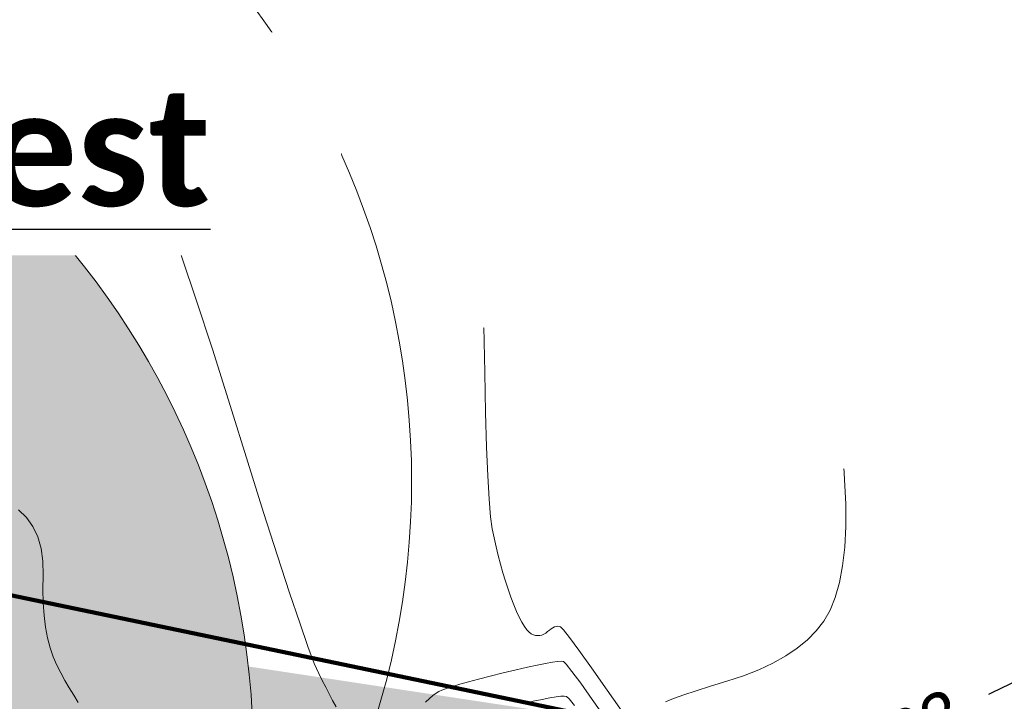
# Model space of a CAD drawing. Header units: metres. Extents: x 730549 to 731755, y 5527678 to 5528494.
# Tile 190 of 207: x 731678 to 731685, y 5527800 to 5527805. Entities that reach past the tile are written whole.
import ezdxf
from ezdxf.enums import TextEntityAlignment as Align

# ---------------------------------------------------------------- set-up
doc = ezdxf.new("R2010")
doc.units = ezdxf.units.M
doc.header["$LTSCALE"] = 0.1
doc.layers.add('3d Modell', color=7, linetype='Continuous', transparency=0.4)
doc.layers.add('LA_Planung BÄUME geplant', color=7, linetype='Continuous', transparency=0.8)
for name, color, linetype in [('LA_Planungsumgriff', 7, 'Continuous'), ('Netzbach mit Ausleitung', 7, 'Continuous'), ('Sparten Strom GEPLANT pdf', 7, 'Continuous'), ('Sparten_Kanal-aus dwg GRUPPE', 7, 'Continuous'), ('Text Spielgeräteausschreibung', 7, 'Continuous'), ('Wiese und Waldnaab als Hintergrund', 7, 'Continuous')]:
    doc.layers.add(name, color=color, linetype=linetype)
doc.styles.add('Arial', font='arial.ttf')
doc.styles.add('Artifakt Element Thin', font='Artifakt Element Thin Italic.ttf')
doc.styles.add('Calibri (bold)', font='calibrib.ttf')
doc.styles.add('TheSansSemiLight-Plain', font='txt')
picture_1 = doc.add_image_def('image1.png', size_in_pixel=(2382, 1684))

# ---------------------------------------------------------------- blocks, each defined once
blk = doc.blocks.new('PDF-Seite')
at = {"color": 255, "linetype": 'Continuous', "lineweight": 9, "transparency": 33554687}
blk.add_wipeout([(0, 103.9213), (293.9185, 103.9213), (293.9185, -103.9213), (0, -103.9213)], dxfattribs=at)
at = {"transparency": 33554687}
image = blk.add_image(picture_1, insert=(0, -103.9213), size_in_units=(293.9185, 207.8426), dxfattribs=at)
image.dxf.flags = 7
blk = doc.blocks.new('KA_STUTZO')
at = {"color": 7, "linetype": 'Continuous', "lineweight": 5, "transparency": 33554687}
blk.add_line((0, 0), (0, 0), dxfattribs=at)
blk.add_line((0, 0), (0, 0), dxfattribs=at)
blk = doc.blocks.new('khpfeil')
at = {"color": 7, "linetype": 'Continuous', "lineweight": 25, "transparency": 33554687}
for p, q in [((0, 0.0001), (-0.0001, -0.0001)), ((0, 0.0001), (0.0001, -0.0001)), ((0, -0.0001), (-0.0001, -0.0001)), ((0, -0.0001), (0.0001, -0.0001))]:
    blk.add_line(p, q, dxfattribs=at)
blk = doc.blocks.new('Gruppe')
at = {"color": 211, "linetype": 'Continuous', "lineweight": 5, "true_color": 0xff7fff, "transparency": 33554687}
for p, q in [((-855.6495, -461.3338, -32.1905), (-874.4863, -455.5912, -32.1905)), ((-859.7209, -457.275, -31.2306), (-860.5478, -459.8405, -31.2306))]:
    blk.add_line(p, q, dxfattribs=at)
at = {"color": 7, "linetype": 'Continuous', "lineweight": 9, "transparency": 33554687, "flags": 128}
blk.add_lwpolyline([(-859.7209, -457.275), (-859.8358, -450.8271), (-856.3385, -450.6896)], dxfattribs=at)
at = {"color": 212, "linetype": 'Continuous', "lineweight": 9, "true_color": 0xcc00cc, "transparency": 33554687}
blk.add_circle((-855.1696, -461.2924, -30.1596), 0.3125, dxfattribs=at)
at = {"color": 211, "true_color": 0xff7fff, "transparency": 33554687, "xscale": 1.5, "yscale": 1.5, "zscale": 1.5, "rotation": 162.1354773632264}
blk.add_blockref('khpfeil', (-860.1339, -458.5572, -493.1896), dxfattribs=at)
at = {"color": 30, "true_color": 0xff7f00, "transparency": 33554687, "xscale": 0.5, "yscale": 0.5, "zscale": 0.5, "rotation": 73.04565685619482}
blk.add_blockref('KA_STUTZO', (-860.5478, -459.8415, -493.1896), dxfattribs=at)
at = {"color": 216, "true_color": 0x7f007f, "transparency": 33554687, "insert": (-860.2635, -457.9855, -31.2406), "char_height": 0.375684, "width": 2.156, "attachment_point": 8, "rotation": 72.13539, "line_spacing_factor": 1.002187, "style": 'Arial'}
blk.add_mtext('DN150 2.70m', dxfattribs=at)
at = {"color": 7, "transparency": 33554687, "insert": (-880.0634, -461.3743, -30.6196), "char_height": 0.360657, "attachment_point": 1, "rotation": 2.25116, "line_spacing_factor": 0.25, "style": 'Arial'}
blk.add_mtext('A S=460.957 T=1.61m Ei 800/1200->M1309E S=460.961 T=1.61m Ei 800/1200->M1307', dxfattribs=at)
blk = doc.blocks.new('Gruppe-1')
at = {"color": 7, "transparency": 33554687}
blk.add_blockref('Gruppe', (0, 0), dxfattribs=at)
blk = doc.blocks.new('Gruppe-3')
at = {"color": 7, "linetype": 'Continuous', "lineweight": 13, "transparency": 33554585, "flags": 128}
for points in [[(-857.4415, -461.3972), (-857.3849, -461.3746), (-857.314, -461.3492), (-857.2289, -461.3208), (-857.1295, -461.2895), (-857.0159, -461.2552), (-856.8997, -461.2175), (-856.7926, -461.1756), (-856.6947, -461.1296), (-856.6059, -461.0794), (-856.5262, -461.0251), (-856.4557, -460.9666), (-856.3943, -460.904), (-856.3421, -460.8373), (-856.2982, -460.7617), (-856.2616, -460.6726), (-856.2324, -460.5699), (-856.2106, -460.4537), (-856.1962, -460.3239), (-856.1892, -460.1805), (-856.1896, -460.0236), (-856.1974, -459.8532), (-856.2063, -459.6844), (-856.21, -459.5324), (-856.2086, -459.3973), (-856.202, -459.2791), (-856.1903, -459.1776), (-856.1734, -459.093), (-856.1513, -459.0253), (-856.1241, -458.9744), (-856.0933, -458.934), (-856.0605, -458.8977), (-856.0258, -458.8656), (-855.9891, -458.8376), (-855.9504, -458.8138), (-855.9097, -458.7941), (-855.867, -458.7786), (-855.8224, -458.7672), (-855.7785, -458.758), (-855.738, -458.7488), (-855.701, -458.7398), (-855.6674, -458.7308), (-855.6372, -458.7219), (-855.6104, -458.713), (-855.5871, -458.7043), (-855.5671, -458.6957), (-855.5495, -458.6873), (-855.533, -458.6796), (-855.5176, -458.6724), (-855.5033, -458.6658), (-855.4902, -458.6597), (-855.4781, -458.6543), (-855.4672, -458.6494), (-855.4574, -458.645), (-855.4476, -458.6408), (-855.4366, -458.636), (-855.4245, -458.6307), (-855.4112, -458.625), (-855.3968, -458.6188), (-855.3812, -458.6121), (-855.3644, -458.6049), (-855.3464, -458.5972), (-855.327, -458.5896), (-855.3059, -458.5824), (-855.2829, -458.5758), (-855.2581, -458.5697), (-855.2316, -458.5642), (-855.2033, -458.5591), (-855.1732, -458.5546), (-855.1414, -458.5506), (-855.1099, -458.5455), (-855.0809, -458.538)], [(-857.7149, -461.5055), (-857.8465, -461.3164), (-857.9559, -461.1611), (-858.0431, -461.0395), (-858.1081, -460.9516), (-858.1508, -460.8974), (-858.1714, -460.8769), (-858.1811, -460.8743), (-858.1912, -460.8736), (-858.2017, -460.8749), (-858.2127, -460.8781), (-858.2241, -460.8832), (-858.2359, -460.8903), (-858.2482, -460.8993), (-858.2609, -460.9103), (-858.2739, -460.9209), (-858.2872, -460.9291), (-858.3009, -460.9347), (-858.3148, -460.9379), (-858.3291, -460.9385), (-858.3436, -460.9366), (-858.3584, -460.9323), (-858.3736, -460.9254), (-858.3892, -460.9143), (-858.4054, -460.8973), (-858.4222, -460.8744), (-858.4397, -460.8456), (-858.4577, -460.811), (-858.4764, -460.7704), (-858.4958, -460.724), (-858.5157, -460.6717), (-858.5354, -460.6159), (-858.5541, -460.559), (-858.5718, -460.5011), (-858.5885, -460.4421), (-858.6042, -460.3821), (-858.6188, -460.321), (-858.6325, -460.2588), (-858.6451, -460.1956), (-858.6566, -460.1123), (-858.6671, -459.9898), (-858.6764, -459.8282), (-858.6846, -459.6275), (-858.6917, -459.3877), (-858.6976, -459.1087), (-858.7025, -458.7906), (-858.7062, -458.4334), (-858.709, -458.0796), (-858.7111, -457.7719), (-858.7125, -457.5102), (-858.7132, -457.2945), (-858.7132, -457.1249), (-858.7125, -457.0013), (-858.7111, -456.9237), (-858.709, -456.8922), (-858.7062, -456.884), (-858.7028, -456.8766), (-858.6988, -456.8699), (-858.6941, -456.864), (-858.6888, -456.8588), (-858.6828, -456.8543), (-858.6762, -456.8505), (-858.669, -456.8475), (-858.6621, -456.8444), (-858.6565, -456.8407), (-858.6522, -456.8362), (-858.6493, -456.8311), (-858.6477, -456.8252), (-858.6474, -456.8187), (-858.6484, -456.8114), (-858.6507, -456.8034), (-858.6574, -456.7952), (-858.6717, -456.787), (-858.6936, -456.779), (-858.7229, -456.7712), (-858.7598, -456.7634), (-858.8043, -456.7558), (-858.8562, -456.7483), (-858.9157, -456.7409), (-858.9774, -456.7323), (-859.0358, -456.721), (-859.091, -456.7069), (-859.1429, -456.6902), (-859.1916, -456.6708), (-859.2371, -456.6486)], [(-857.8486, -461.5257), (-857.9498, -461.382), (-858.0307, -461.2694), (-858.0912, -461.188), (-858.1312, -461.1377), (-858.1509, -461.1186), (-858.1657, -461.1166), (-858.1912, -461.1181), (-858.2274, -461.1229), (-858.2743, -461.1311), (-858.332, -461.1427), (-858.4003, -461.1576), (-858.4793, -461.1759), (-858.569, -461.1975), (-858.6592, -461.22), (-858.7396, -461.2406), (-858.8103, -461.2594), (-858.8711, -461.2763), (-858.9223, -461.2915), (-858.9636, -461.3048), (-858.9952, -461.3163), (-859.017, -461.326), (-859.0355, -461.3373), (-859.0569, -461.3535), (-859.0813, -461.3747), (-859.1088, -461.4009)], [(-859.7301, -461.4336), (-859.7541, -461.389), (-859.7781, -461.3435), (-859.8021, -461.2972), (-859.8263, -461.2501), (-859.8505, -461.2023), (-859.8813, -461.1309), (-859.9253, -461.0134), (-859.9825, -460.8497), (-860.0529, -460.6399), (-860.1365, -460.3839), (-860.2333, -460.0817), (-860.3432, -459.7334), (-860.4664, -459.3389), (-860.5899, -458.9467), (-860.7011, -458.6052), (-860.7998, -458.3143), (-860.8862, -458.0742), (-860.9602, -457.8847), (-861.0218, -457.7459), (-861.0709, -457.6578), (-861.1077, -457.6203), (-861.1373, -457.6112), (-861.1649, -457.608), (-861.1905, -457.6106), (-861.2141, -457.6192), (-861.2357, -457.6337), (-861.2553, -457.654), (-861.2729, -457.6803), (-861.2885, -457.7125), (-861.3039, -457.7447), (-861.3209, -457.7709), (-861.3396, -457.7911), (-861.36, -457.8054), (-861.382, -457.8137), (-861.4056, -457.816), (-861.4309, -457.8124), (-861.4578, -457.8028), (-861.4834, -457.7895), (-861.5047, -457.7749), (-861.5217, -457.759), (-861.5345, -457.7418), (-861.543, -457.7232), (-861.5471, -457.7033), (-861.5471, -457.682), (-861.5427, -457.6594), (-861.537, -457.6357), (-861.533, -457.6113), (-861.5307, -457.586), (-861.5301, -457.5599), (-861.5311, -457.5331), (-861.5338, -457.5054), (-861.5383, -457.477), (-861.5444, -457.4477), (-861.5521, -457.4181), (-861.5615, -457.3885), (-861.5724, -457.3589), (-861.585, -457.3294), (-861.5991, -457.2999), (-861.6149, -457.2704), (-861.6323, -457.2409), (-861.6513, -457.2115), (-861.6687, -457.1815), (-861.6815, -457.1501), (-861.6896, -457.1173), (-861.693, -457.0831), (-861.6917, -457.0476), (-861.6858, -457.0107), (-861.6752, -456.9725), (-861.6599, -456.9329), (-861.6397, -456.8954), (-861.6141, -456.8637), (-861.5833, -456.8377), (-861.5472, -456.8174), (-861.5059, -456.8028), (-861.4593, -456.7939), (-861.4074, -456.7906), (-861.3502, -456.7931), (-861.2944, -456.7952), (-861.2468, -456.7908), (-861.2074, -456.7798), (-861.176, -456.7623), (-861.1528, -456.7382), (-861.1378, -456.7076), (-861.1309, -456.6705), (-861.1321, -456.6268)], [(-858.0742, -461.4245), (-858.1116, -461.378), (-858.1304, -461.3602), (-858.1446, -461.3581), (-858.1685, -461.3592), (-858.2019, -461.3633), (-858.245, -461.3706), (-858.2977, -461.381), (-858.3599, -461.3945), (-858.4318, -461.411)], [(-861.5212, -461.4023), (-861.5532, -461.3523), (-861.584, -461.3014), (-861.6138, -461.2496), (-861.6425, -461.1969), (-861.6701, -461.1433), (-861.6954, -461.0863), (-861.7168, -461.0232), (-861.7343, -460.9542), (-861.7481, -460.8791), (-861.7581, -460.7981), (-861.7642, -460.711), (-861.7665, -460.618), (-861.765, -460.5189), (-861.7669, -460.4212), (-861.7795, -460.3322), (-861.8026, -460.252), (-861.8364, -460.1804), (-861.8808, -460.1176), (-861.9359, -460.0636)]]:
    blk.add_lwpolyline(points, dxfattribs=at)
at = {"color": 7, "linetype": 'Continuous', "lineweight": 25, "transparency": 33554585, "flags": 128}
blk.add_lwpolyline([(-855.1952, -461.3459), (-855.1714, -461.3344), (-854.9208, -461.2132)], dxfattribs=at)
at = {"color": 7, "transparency": 33554585, "insert": (-856.1975, -461.6416), "char_height": 0.34534, "attachment_point": 1, "rotation": 25.99527, "line_spacing_factor": 1.206165, "style": 'Artifakt Element Thin'}
blk.add_mtext('463', dxfattribs=at)
blk = doc.blocks.new('Site Model Opacity Container')
at = {"color": 255, "linetype": 'Continuous', "lineweight": 5, "transparency": 33554585}
blk.add_wipeout([(-902.0886, -384.516), (-896.5606, -388.799), (-893.5636, -391.703), (-885.1136, -401.015), (-850.0795, -459.0117), (-849.9675, -459.3957), (-850.8386, -465.338), (-853.9826, -465.958), (-902.1748, -472.8373), (-946.1748, -476.8373), (-962.1748, -476.8373), (-998.1748, -420.8373), (-998.3616, -413.454), (-991.2746, -397.622), (-990.0686, -396.546)], dxfattribs=at)
at = {"color": 7, "transparency": 33554687}
blk.add_blockref('Gruppe-3', (0, 0), dxfattribs=at)
blk = doc.blocks.new('Geländemodell (2D)')
at = {"color": 31, "true_color": 0xe0cb9d, "transparency": 33554687}
blk.add_blockref('Site Model Opacity Container', (0, 0), dxfattribs=at)
at = {"color": 0, "flags": 1}
for tag in ['IFC_UUID', 'instanceID']:
    blk.add_attdef(tag, (-998.5218, -476.8373), '', height=0.00018, dxfattribs=at)
blk = doc.blocks.new('P_Baum')
at = {"linetype": 'Continuous', "lineweight": 0, "transparency": 33554687}
h = blk.add_hatch(color=53, dxfattribs=at)
edge = h.paths.add_edge_path()
edge.add_arc((0, 0), 5, 0, 360)
at = {"color": 7, "linetype": 'Continuous', "lineweight": 5, "transparency": 33554483}
blk.add_circle((1, 1.7321), 5, dxfattribs=at)
at = {"color": 7, "linetype": 'Continuous', "lineweight": 20, "transparency": 33554687}
blk.add_circle((0, 0), 5, dxfattribs=at)
at = {"color": 58, "true_color": 0x4b5f00, "transparency": 33554687, "style": 'TheSansSemiLight-Plain'}
for tag, p in [('Botanischer_Name', (0.1957, 1.0854)), ('Nummer', (0.1957, -0.5565)), ('Stammumfang', (0.1957, -1.6489))]:
    blk.add_attdef(tag, text='', height=0.5044, dxfattribs=at).set_placement(p, align=Align.TOP_LEFT)
blk = doc.blocks.new('Baum Pflanzung')
at = {"color": 7, "transparency": 33554687, "xscale": 0.2, "yscale": 0.2, "zscale": 0.2}
blk.add_blockref('P_Baum', (0, -0.0085), dxfattribs=at)

msp = doc.modelspace()

# ---------------------------------------------------------------- block references
at = {"layer": 'Sparten Strom GEPLANT pdf', "color": 16, "true_color": 0x800000, "transparency": 33554687}
msp.add_blockref('PDF-Seite', (731393.3973, 5527843.1975), dxfattribs=at)

# ---------------------------------------------------------------- next in the draw order: block references
at = {"layer": 'Sparten_Kanal-aus dwg GRUPPE', "color": 7, "transparency": 33554687}
msp.add_blockref('Gruppe-1', (732539.7836, 5528261.585), dxfattribs=at)

# ---------------------------------------------------------------- next in the draw order: block references
at = {"layer": '3d Modell', "color": 31, "true_color": 0xe0cb9d, "transparency": 33554687}
msp.add_blockref('Geländemodell (2D)', (732539.7836, 5528261.585), dxfattribs=at)

# ---------------------------------------------------------------- next in the draw order: wipeouts: each hides what was drawn before it
at = {"color": 255, "linetype": 'Continuous', "lineweight": 5, "transparency": 33554585}
msp.add_wipeout([(731656.25, 5527870.55), (731643.6, 5527865.6), (731642.2711, 5527860.5778), (731638.4, 5527857.6), (731654.4, 5527839.4), (731661.2, 5527819.4), (731668.8, 5527807.6), (731683.6, 5527801.8), (731689.8, 5527798.6), (731690, 5527794.8), (731680.8, 5527793.4), (731666.6, 5527795), (731653.4, 5527794), (731639.4, 5527790.6), (731635, 5527785.4), (731646, 5527779.8), (731687.6, 5527788.6), (731700.4, 5527795.6)], dxfattribs=at).dxf.layer = '3d Modell'

# ---------------------------------------------------------------- next in the draw order: hatches: boundary and pattern name
at = {"layer": 'Netzbach mit Ausleitung', "linetype": 'Continuous', "lineweight": 0, "true_color": 0xcc9966, "transparency": 33554508}
for points in [[(731647.2567, 5527821.9599), (731647.5282, 5527821.4976), (731647.7684, 5527821.0779), (731647.9774, 5527820.7006), (731648.1551, 5527820.3659), (731648.3015, 5527820.0736), (731648.4167, 5527819.8238), (731648.5006, 5527819.6166), (731648.5533, 5527819.4518), (731648.7099, 5527819.1807), (731648.8835, 5527818.9032), (731649.0741, 5527818.6193), (731649.2816, 5527818.3289), (731649.5061, 5527818.0322), (731649.7476, 5527817.729), (731650.0061, 5527817.4193), (731650.2815, 5527817.1033), (731651.2147, 5527816.2174), (731652.1822, 5527815.3243), (731653.1841, 5527814.4239), (731654.2202, 5527813.5162), (731655.2907, 5527812.6011), (731656.3956, 5527811.6788), (731657.5347, 5527810.7492), (731658.7082, 5527809.8122), (731659.8839, 5527808.9043), (731661.0295, 5527808.0617), (731662.145, 5527807.2845), (731663.2305, 5527806.5725), (731664.286, 5527805.9259), (731665.3114, 5527805.3446), (731666.3068, 5527804.8287), (731667.2721, 5527804.378), (731668.2537, 5527803.9635), (731669.2978, 5527803.5559), (731670.4044, 5527803.1551), (731671.5736, 5527802.7613), (731672.8053, 5527802.3744), (731674.0995, 5527801.9944), (731675.4563, 5527801.6213), (731676.8756, 5527801.2551), (731678.1865, 5527800.8882), (731679.2182, 5527800.5132), (731679.9706, 5527800.1301), (731680.4436, 5527799.7388), (731680.6374, 5527799.3393), (731680.5519, 5527798.9316), (731680.1872, 5527798.5158), (731679.5431, 5527798.0918), (731678.7494, 5527797.6841), (731677.9358, 5527797.3169), (731677.1023, 5527796.9903), (731676.2489, 5527796.7043), (731675.3755, 5527796.4588), (731674.4822, 5527796.2539), (731673.569, 5527796.0897), (731672.6359, 5527795.9659), (731671.7156, 5527795.869), (731670.8409, 5527795.785), (731670.0118, 5527795.7139), (731669.2283, 5527795.6557), (731668.4903, 5527795.6104), (731667.798, 5527795.5781), (731667.1513, 5527795.5587), (731666.5501, 5527795.5523), (731665.962, 5527795.6285), (731665.3544, 5527795.8573), (731664.7272, 5527796.2387), (731664.0805, 5527796.7725), (731663.4142, 5527797.4589), (731662.7285, 5527798.2979), (731662.0232, 5527799.2893), (731661.2984, 5527800.4333), (731660.5823, 5527801.6031), (731659.9033, 5527802.672), (731659.2613, 5527803.6399), (731658.6564, 5527804.5069), (731658.0885, 5527805.273), (731657.5577, 5527805.9381), (731657.0639, 5527806.5023), (731656.6071, 5527806.9656), (731656.1214, 5527807.369), (731655.5407, 5527807.7539), (731654.865, 5527808.1201), (731654.0944, 5527808.4676), (731653.2287, 5527808.7966), (731652.2681, 5527809.1069), (731651.2124, 5527809.3985), (731650.0618, 5527809.6715), (731648.9251, 5527809.9785), (731647.9111, 5527810.372), (731647.0198, 5527810.852), (731646.2512, 5527811.4185), (731645.6053, 5527812.0716), (731645.0822, 5527812.8112), (731644.6817, 5527813.6374), (731644.404, 5527814.55), (731644.2806, 5527815.081), (731644.1589, 5527815.5759), (731644.0389, 5527816.0346), (731643.9206, 5527816.4573), (731643.804, 5527816.8439), (731643.6891, 5527817.1944), (731643.5759, 5527817.5088), (731643.4644, 5527817.7872), (731642.9457, 5527817.8605), (731642.3457, 5527817.9462), (731641.6647, 5527818.0444), (731640.9024, 5527818.1551), (731640.059, 5527818.2783), (731639.1343, 5527818.4139), (731638.1286, 5527818.5619), (731637.0416, 5527818.7225), (731635.6897, 5527818.6359), (731634.3966, 5527818.6288), (731633.1624, 5527818.7011), (731631.9871, 5527818.8528), (731630.8706, 5527819.0839), (731629.813, 5527819.3945), (731628.8142, 5527819.7846), (731627.8742, 5527820.2541), (731627.0208, 5527820.7802), (731626.2818, 5527821.3402), (731625.6571, 5527821.934), (731625.1468, 5527822.5617), (731624.7508, 5527823.2233), (731624.4691, 5527823.9187), (731624.3018, 5527824.648), (731624.2488, 5527825.4111), (731624.2766, 5527826.1706), (731624.3517, 5527826.8887), (731624.4741, 5527827.5656), (731624.6439, 5527828.2012), (731624.8609, 5527828.7956), (731625.1253, 5527829.3486), (731625.437, 5527829.8604), (731625.796, 5527830.3309), (731626.1994, 5527830.7667), (731626.6443, 5527831.1741), (731627.1308, 5527831.5532), (731627.6589, 5527831.904), (731628.2285, 5527832.2266), (731628.8396, 5527832.5208), (731629.4923, 5527832.7867), (731630.1865, 5527833.0243), (731630.8692, 5527833.2715), (731631.4872, 5527833.5663), (731632.0405, 5527833.9087), (731632.5292, 5527834.2986), (731632.9532, 5527834.7361), (731633.3125, 5527835.2211), (731633.6072, 5527835.7537), (731633.8371, 5527836.3338), (731634.0605, 5527836.9091), (731634.3354, 5527837.4273), (731634.6617, 5527837.8883), (731635.0394, 5527838.2921), (731635.4687, 5527838.6387), (731635.9494, 5527838.9282), (731636.4815, 5527839.1604), (731637.0652, 5527839.3356), (731637.6778, 5527839.472), (731638.297, 5527839.5881), (731638.9228, 5527839.684), (731639.5551, 5527839.7597), (731640.194, 5527839.8151), (731640.8395, 5527839.8503), (731641.4915, 5527839.8652), (731642.1501, 5527839.8599), (731642.7753, 5527839.7304), (731643.3274, 5527839.3728), (731643.8062, 5527838.7872), (731644.2118, 5527837.9734), (731644.5441, 5527836.9315), (731644.8032, 5527835.6616), (731644.9891, 5527834.1635), (731645.1018, 5527832.4374), (731645.202, 5527830.6636), (731645.3505, 5527829.0223), (731645.5474, 5527827.5137), (731645.7926, 5527826.1377), (731646.0861, 5527824.8943), (731646.428, 5527823.7835), (731646.8182, 5527822.8054)], [(731646.8268, 5527821.7046), (731647.0895, 5527821.2578), (731647.3215, 5527820.8537), (731647.5228, 5527820.4924), (731647.6934, 5527820.1738), (731647.8333, 5527819.898), (731647.9426, 5527819.6649), (731648.0212, 5527819.4745), (731648.0691, 5527819.3269), (731648.085, 5527819.2654), (731648.1157, 5527819.2098), (731648.2792, 5527818.9267), (731648.46, 5527818.6373), (731648.6581, 5527818.3418), (731648.8735, 5527818.04), (731649.1062, 5527817.7321), (731649.3561, 5527817.4179), (731649.6234, 5527817.0976), (731649.9079, 5527816.771), (731649.9208, 5527816.7565), (731649.9347, 5527816.7431), (731650.8723, 5527815.8531), (731651.8443, 5527814.9558), (731652.8507, 5527814.0512), (731653.8914, 5527813.1395), (731654.9666, 5527812.2204), (731656.0761, 5527811.2942), (731657.22, 5527810.3607), (731658.3983, 5527809.4199), (731659.5866, 5527808.5023), (731660.7451, 5527807.6505), (731661.8739, 5527806.8644), (731662.9728, 5527806.144), (731664.042, 5527805.4895), (731665.0814, 5527804.9007), (731666.091, 5527804.3776), (731667.0708, 5527803.9203), (731668.0621, 5527803.5016), (731669.116, 5527803.09), (731670.2326, 5527802.6856), (731671.4117, 5527802.2882), (731672.6534, 5527801.898), (731673.9578, 5527801.5149), (731675.3247, 5527801.1389), (731676.7543, 5527800.77), (731677.0987, 5527800.6815), (731677.4258, 5527800.5927), (731677.7354, 5527800.5036), (731678.0276, 5527800.4142), (731678.3025, 5527800.3244), (731678.5599, 5527800.2343), (731678.8, 5527800.1438), (731679.0226, 5527800.0531), (731679.21, 5527799.9704), (731679.3809, 5527799.8886), (731679.5354, 5527799.8077), (731679.6734, 5527799.7277), (731679.7951, 5527799.6486), (731679.9003, 5527799.5703), (731679.9891, 5527799.4929), (731680.0614, 5527799.4164), (731680.0869, 5527799.3834), (731680.1069, 5527799.351), (731680.1215, 5527799.3193), (731680.1307, 5527799.2884), (731680.1345, 5527799.2581), (731680.1328, 5527799.2286), (731680.1257, 5527799.1997), (731680.1132, 5527799.1715), (731680.0667, 5527799.0996), (731680.0046, 5527799.0253), (731679.9268, 5527798.9487), (731679.8334, 5527798.8698), (731679.7243, 5527798.7885), (731679.5997, 5527798.7049), (731679.4594, 5527798.6189), (731679.3034, 5527798.5307), (731678.5316, 5527798.1342), (731677.7403, 5527797.7771), (731676.9294, 5527797.4595), (731676.0989, 5527797.1813), (731675.2489, 5527796.9426), (731674.3793, 5527796.7433), (731673.4901, 5527796.5834), (731672.5814, 5527796.463), (731671.6679, 5527796.3667), (731670.8, 5527796.2833), (731669.9777, 5527796.2127), (731669.201, 5527796.1549), (731668.4699, 5527796.11), (731667.7844, 5527796.0779), (731667.1444, 5527796.0587), (731666.5501, 5527796.0523), (731666.0305, 5527796.1248), (731665.4871, 5527796.3422), (731664.9199, 5527796.7046), (731664.3289, 5527797.212), (731663.7141, 5527797.8644), (731663.0754, 5527798.6617), (731662.413, 5527799.604), (731661.7267, 5527800.6912), (731661.0016, 5527801.8755), (731660.313, 5527802.9586), (731659.661, 5527803.9403), (731659.0456, 5527804.8208), (731658.4668, 5527805.5999), (731657.9246, 5527806.2777), (731657.419, 5527806.8543), (731656.95, 5527807.3295), (731656.4386, 5527807.7556), (731655.8311, 5527808.1611), (731655.1276, 5527808.5459), (731654.3281, 5527808.91), (731653.4325, 5527809.2535), (731652.4408, 5527809.5763), (731651.3531, 5527809.8784), (731650.1693, 5527810.1598), (731649.616, 5527810.2948), (731649.0925, 5527810.4498), (731648.5988, 5527810.6246), (731648.135, 5527810.8193), (731647.7009, 5527811.0339), (731647.2967, 5527811.2685), (731646.9223, 5527811.5229), (731646.5777, 5527811.7972), (731646.2692, 5527812.0852), (731645.9887, 5527812.3932), (731645.7361, 5527812.7211), (731645.5114, 5527813.069), (731645.3146, 5527813.4369), (731645.1457, 5527813.8248), (731645.0047, 5527814.2326), (731644.8917, 5527814.6604), (731644.7657, 5527815.2023), (731644.6411, 5527815.708), (731644.5181, 5527816.1776), (731644.3964, 5527816.6109), (731644.2763, 5527817.0082), (731644.1576, 5527817.3692), (731644.0403, 5527817.6941), (731643.9245, 5527817.9828), (731643.8139, 5527818.243), (731643.5766, 5527818.3969), (731643.0022, 5527818.7202), (731642.3377, 5527819.0035), (731641.5832, 5527819.2465), (731640.7387, 5527819.4495), (731639.8041, 5527819.6123), (731638.7794, 5527819.735), (731637.6647, 5527819.8176), (731636.46, 5527819.86), (731635.2527, 5527819.915), (731634.1304, 5527820.0351), (731633.093, 5527820.2204), (731632.1406, 5527820.4709), (731631.2732, 5527820.7866), (731630.4907, 5527821.1675), (731629.7931, 5527821.6135), (731629.1805, 5527822.1248), (731628.6519, 5527822.66), (731628.2062, 5527823.178), (731627.8436, 5527823.6788), (731627.5639, 5527824.1624), (731627.3672, 5527824.6289), (731627.2535, 5527825.0781), (731627.2227, 5527825.5102), (731627.275, 5527825.925), (731627.3715, 5527826.3309), (731627.4734, 5527826.7359), (731627.5809, 5527827.1402), (731627.6937, 5527827.5438), (731627.8121, 5527827.9465), (731627.9359, 5527828.3484), (731628.0652, 5527828.7496), (731628.2, 5527829.15), (731628.6257, 5527829.6927), (731629.1029, 5527830.1959), (731629.6315, 5527830.6595), (731630.2116, 5527831.0835), (731630.8432, 5527831.468), (731631.5262, 5527831.8129), (731632.2606, 5527832.1183), (731633.0465, 5527832.3841), (731633.1527, 5527832.6914), (731633.2738, 5527833.0464), (731633.4097, 5527833.4491), (731633.5605, 5527833.8995), (731633.7262, 5527834.3976), (731633.9067, 5527834.9435), (731634.1021, 5527835.537), (731634.3123, 5527836.1783), (731634.5111, 5527836.6904), (731634.7556, 5527837.1516), (731635.0458, 5527837.5619), (731635.3817, 5527837.9212), (731635.7632, 5527838.2296), (731636.1905, 5527838.4872), (731636.6634, 5527838.6937), (731637.1821, 5527838.8494), (731637.7788, 5527838.9823), (731638.3821, 5527839.0954), (731638.9919, 5527839.1888), (731639.6082, 5527839.2625), (731640.231, 5527839.3165), (731640.8603, 5527839.3507), (731641.4961, 5527839.3652), (731642.1384, 5527839.36), (731642.3808, 5527839.3304), (731642.6114, 5527839.2531), (731642.8301, 5527839.1282), (731643.0371, 5527838.9556), (731643.2323, 5527838.7353), (731643.4157, 5527838.4674), (731643.5873, 5527838.1519), (731643.7471, 5527837.7886), (731643.915, 5527837.3161), (731644.0655, 5527836.7867), (731644.1985, 5527836.2005), (731644.3141, 5527835.5574), (731644.4123, 5527834.8575), (731644.493, 5527834.1008), (731644.5563, 5527833.2872), (731644.6022, 5527832.4168), (731644.7046, 5527830.6117), (731644.8573, 5527828.9397), (731645.0601, 5527827.4009), (731645.313, 5527825.9953), (731645.6162, 5527824.7229), (731645.9696, 5527823.5836), (731646.3731, 5527822.5775)]]:
    msp.add_hatch(color=33, dxfattribs=at).paths.add_polyline_path(points)
at = {"layer": 'Wiese und Waldnaab als Hintergrund', "linetype": 'Continuous', "lineweight": 0, "true_color": 0xc4d309, "transparency": 33554483}
msp.add_hatch(color=52, dxfattribs=at).paths.add_polyline_path([(731645.5643, 5527857.5329), (731648.867, 5527864.6571), (731649.3828, 5527877.95), (731647.2109, 5527873.7088), (731644.5096, 5527868.9862), (731642.5638, 5527867.465), (731640.3307, 5527865.8117), (731639.379, 5527864.3996), (731636.7278, 5527863.807), (731633.0465, 5527861.6466), (731631.1367, 5527861.5843), (731630.8577, 5527859.5418), (731633.0465, 5527858.6259), (731633.0465, 5527854.945), (731634.6901, 5527852.1153), (731634.9094, 5527851.0327), (731629.0529, 5527848.4791), (731629.1793, 5527851.9133), (731627.9563, 5527853.8918), (731627.9031, 5527855.2944), (731626.593, 5527858.0681), (731624.4196, 5527859.5399), (731622.5893, 5527861.5524), (731621.6523, 5527862.7575), (731619.6316, 5527862.8377), (731618.7164, 5527863.8439), (731616.3756, 5527864.0902), (731612.9523, 5527864.1172), (731610.9424, 5527864.098), (731608.7869, 5527862.6544), (731606.2909, 5527862.4813), (731603.11, 5527862.1325), (731600.8686, 5527862.3897), (731599.8963, 5527862.0819), (731597.5895, 5527862.9355), (731596.6949, 5527862.8374), (731594.9396, 5527863.2485), (731593.6088, 5527863.8922), (731591.3624, 5527863.7616), (731589.6071, 5527864.1728), (731588.0384, 5527863.7995), (731585.8067, 5527863.0518), (731583.7641, 5527863.3308), (731580.0643, 5527863.1263), (731578.5502, 5527862.256), (731574.465, 5527862.8141), (731571.547, 5527860.9851), (731568.6508, 5527858.9573), (731566.276, 5527858.5963), (731562.7859, 5527858.3141), (731560.3758, 5527856.4403), (731556.4843, 5527853.3979), (731555.9942, 5527850.5274), (731557.845, 5527847.4106), (731559.1251, 5527846.7462), (731558.537, 5527844.7703), (731556.7996, 5527842.266), (731556.0044, 5527842.1788), (731554.7544, 5527840.7339), (731550.6558, 5527839.5802), (731549.0121, 5527840.8084), (731545.8882, 5527841.7736), (731542.2251, 5527843.9875), (731540.9463, 5527845.5575), (731537.6076, 5527842.9782), (731535.1334, 5527842.6062), (731532.436, 5527840.6002), (731531.1873, 5527840.0609), (731530.3677, 5527838.3614), (731529.4077, 5527838.8598), (731526.0484, 5527837.3848), (731522.4795, 5527835.9874), (731521.2757, 5527835.956), (731518.4571, 5527834.1379), (731515.8059, 5527833.5454), (731514.2168, 5527834.2765), (731511.8856, 5527833.5179), (731508.7347, 5527832.3031), (731502.8, 5527735.1721), (731587.4, 5527735), (731587, 5527743.2), (731600.4, 5527745), (731608.3946, 5527752.2709), (731632.9436, 5527766.213), (731648.4136, 5527772.8388), (731668.004, 5527780.4195), (731667.6878, 5527783.3022), (731672.7696, 5527784.6643), (731670.3725, 5527791.8457), (731680.6817, 5527795.9942), (731685.0158, 5527799.5881), (731678.4686, 5527800.5803), (731672.2441, 5527803.2175), (731664.8062, 5527806.8283), (731657.1271, 5527811.7203), (731650.9283, 5527816.8753), (731647.6108, 5527821.4409), (731645.6523, 5527826.4573), (731645.0951, 5527830.6214), (731645.8545, 5527836.5394), (731646.7203, 5527839.6524), (731643.2054, 5527845.1017), (731642.516, 5527849.5531), (731640.3997, 5527852.339)])

# ---------------------------------------------------------------- next in the draw order: block references
at = {"layer": 'LA_Planung BÄUME geplant', "color": 7, "transparency": 33554483, "xscale": 5.5, "yscale": 5.5, "zscale": 5.5}
msp.add_blockref('Baum Pflanzung', (731673.9784, 5527799.861), dxfattribs=at)

# ---------------------------------------------------------------- next in the draw order: wipeouts: each hides what was drawn before it
at = {"color": 255, "linetype": 'Continuous', "lineweight": 9, "transparency": 33554687}
msp.add_wipeout([(731666.7142, 5527803.2893), (731680.0876, 5527803.2893), (731680.0876, 5527804.8387), (731666.7142, 5527804.8387)], dxfattribs=at).dxf.layer = 'Text Spielgeräteausschreibung'

# ---------------------------------------------------------------- next in the draw order: linework, layer by layer
at = {"layer": 'LA_Planungsumgriff', "color": 16, "linetype": 'Continuous', "lineweight": 100, "true_color": 0x800000, "transparency": 33554687, "flags": 128}
msp.add_lwpolyline([(731651.4994, 5527808.1252), (731657.0563, 5527804.4013), (731663.6148, 5527794.685), (731674.9845, 5527796.1366), (731688.5945, 5527796.3819), (731687.3698, 5527798.9311), (731675.7561, 5527801.352), (731667.6171, 5527804.9852), (731657.183, 5527811.1518), (731650.6744, 5527816.6702)], dxfattribs=at)
at = {"layer": 'LA_Planungsumgriff', "color": 16, "linetype": 'Continuous', "lineweight": 9, "true_color": 0x800000, "transparency": 33554687}
msp.add_open_spline([(731629.85, 5527863), (731629.1, 5527861.25), (731629.22, 5527859.2), (731631.2104, 5527856.6448), (731632.9496, 5527853.0752), (731633.6392, 5527850.2803), (731634.3, 5527846.75), (731634.7411, 5527843.3111), (731636.2, 5527839.55), (731637.35, 5527836.75), (731639, 5527836.75), (731640.4, 5527836.55), (731640.9, 5527834.95), (731639.95, 5527833.35), (731639, 5527832.35), (731639.25, 5527830.5), (731641.2, 5527826.05), (731642.15, 5527824.3), (731644.3, 5527821.55), (731647.85, 5527817.55), (731653.05, 5527812.4), (731658.28, 5527807.7), (731665.05, 5527802.6), (731669.15, 5527799.7), (731671.6, 5527798.55), (731674.25, 5527798.3), (731679.45, 5527798.55), (731686.05, 5527798.5), (731689.1, 5527798.45)], degree=2, dxfattribs=at)
msp.add_open_spline([(731624.546, 5527862.408), (731626.0696, 5527861.1897), (731628.3, 5527857.75), (731630.05, 5527854.6), (731631.05, 5527851.35), (731631.6454, 5527849.0847), (731631.8202, 5527848.2626), (731632.3448, 5527845.7962), (731632.95, 5527841.8), (731634.04, 5527837.32), (731634.6, 5527835.86), (731638.15, 5527829.25), (731642.05, 5527822.3), (731646, 5527818.1), (731656.65, 5527807.95), (731665.7, 5527800.95), (731667.4, 5527799.2), (731667.6, 5527797.7), (731668.9, 5527796.25), (731671.3, 5527796.2), (731677.9, 5527796.9), (731689.6, 5527797.1)], degree=2, knots=[0, 0, 0, 0.049146, 0.120068, 0.19099, 0.261912, 0.261912, 0.287363, 0.338266, 0.389169, 0.440071, 0.490974, 0.541876, 0.592779, 0.643682, 0.694584, 0.745487, 0.79639, 0.847292, 0.898195, 0.949097, 1, 1, 1], dxfattribs=at)

# ---------------------------------------------------------------- next in the draw order: texts
at = {"layer": 'Text Spielgeräteausschreibung', "color": 7, "transparency": 33554687, "insert": (731666.7142, 5527804.4359), "char_height": 0.803672, "attachment_point": 1, "line_spacing_factor": 1.161386, "style": 'Calibri (bold)'}
msp.add_mtext('{\\LH2 Spiel- und Sitzpodest  }', dxfattribs=at)

doc.saveas('drawing.dxf')
